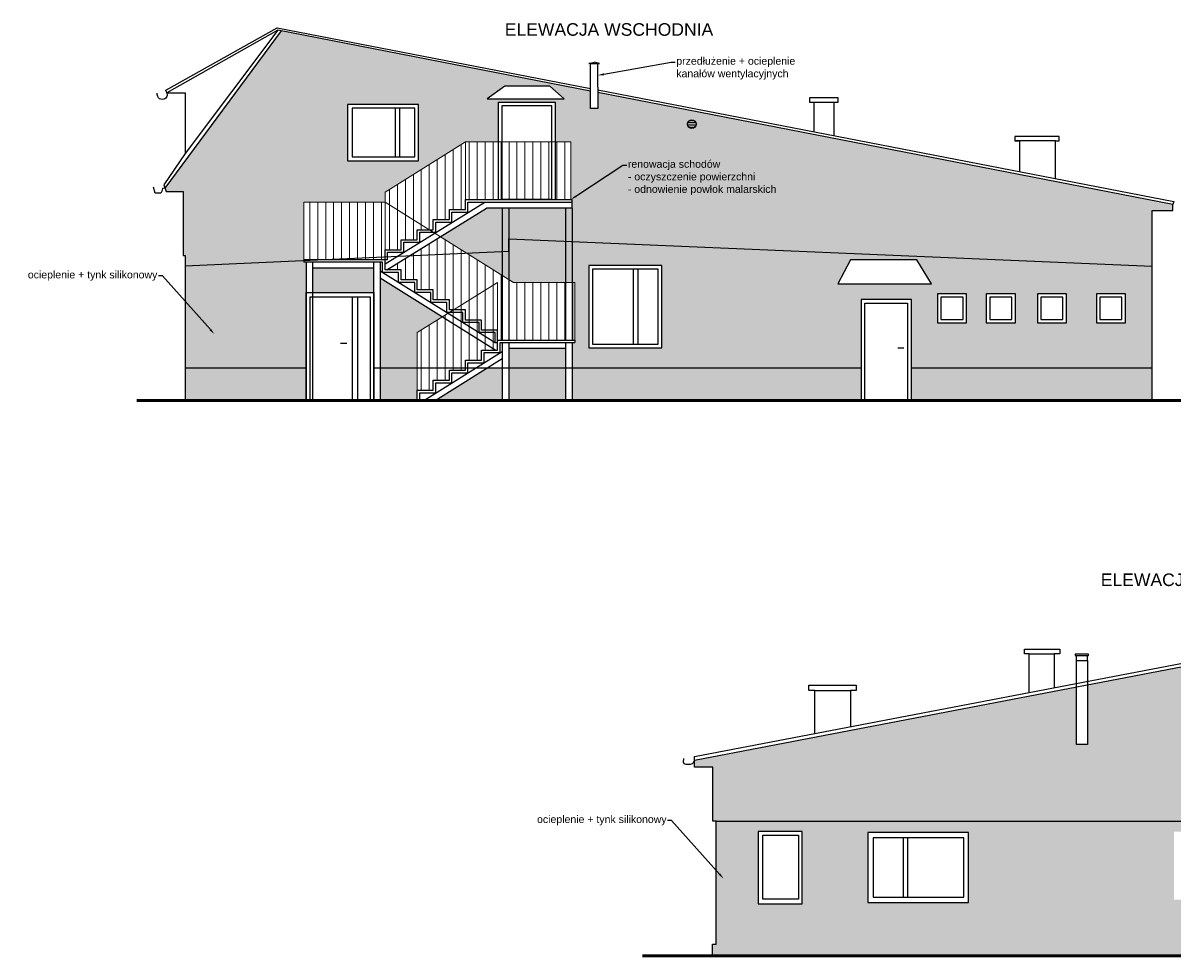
# Model space of a CAD drawing. Header units: metres. Extents: x 158874 to 185002, y -166493 to -154354.
# Tile 2 of 95: x 165377 to 167667, y -166493 to -164634. Entities that reach past the tile are written whole.
import ezdxf
from ezdxf import colors
from ezdxf.entities.mleader import LeaderData, LeaderLine
from ezdxf.math import Vec2, Vec3

# ---------------------------------------------------------------- set-up
doc = ezdxf.new("R2010")
doc.units = ezdxf.units.M
for name, color, linetype, lineweight in [('cienka25', 5, 'Continuous', 25), ('gruba50', 7, 'Continuous', 50), ('Wymiarowanie', 1, 'Continuous', 9), ('wymiarowanie9', 1, 'Continuous', 9)]:
    doc.layers.add(name, color=color, linetype=linetype, lineweight=lineweight)
doc.styles.add('Opisowy', font='arial.ttf')
doc.styles.get("Standard").update_dxf_attribs({"font": 'arial.ttf'})
pattern_1 = [(90, (-6200.44, -9451.054), (-15.875, 0), [])]

msp = doc.modelspace()

# ---------------------------------------------------------------- hatches: boundary and pattern name
at = {"layer": 'wymiarowanie9', "ltscale": 0.2, "transparency": 33554508}
h = msp.add_hatch(color=8, dxfattribs=at)
h.dxf.hatch_style = 1
h.paths.add_polyline_path([(165891.6, -164649.6), (165659.9, -164963.1), (165662.1, -164969.8), (165666.4, -164969.8), (165696.1, -164969.8), (165696.1, -165097.3), (165699.7, -165097.3), (165699.7, -165118.6), (165936.2, -165107.7), (165936.2, -165105.6), (165936.2, -164990.6), (166098.2, -164990.6), (166098.2, -164970.6), (166258.2, -164870.6), (166324.2, -164870.6), (166324.2, -164791.4), (166436.8, -164791.4), (166436.8, -164870.6), (166468.2, -164870.6), (166468.2, -164985.6), (166470.6, -165002.6), (166436.8, -165002.6), (166324.2, -165002.6), (166300.3, -165002.6), (166208.4, -165059.4), (166261.6, -165092.7), (166344.4, -165088.9), (166344.4, -165063.6), (167626, -165118.6), (167626, -165007.1), (167666.8, -165007.1), (167666.8, -164995.3), (166521.7, -164772.3), (166521.7, -164804.4), (166507.5, -164804.4), (166507.5, -164769.6)])
h.paths.add_polyline_path([(166023, -164796.2), (166164.7, -164796.2), (166164.7, -164908.6), (166023, -164908.6)], flags=16)
h.paths.add_polyline_path([(166032.6, -164803.6), (166157.5, -164803.6), (166157.5, -164900.6), (166032.6, -164900.6)], flags=0)
h.paths.add_polyline_path([(166301.3, -164784.8), (166336.5, -164760), (166426.5, -164760), (166455.1, -164784.8)], flags=16)
edge = h.paths.add_edge_path(flags=16)
edge.add_arc((166709.3, -164835.3), 8.53, 0, 360)
h.paths.add_polyline_path([(166344.4, -165063.6), (166344.4, -165088.9), (166261.6, -165092.7), (166354.2, -165150.6), (166476.2, -165150.6), (166476.2, -165265.6), (166476.2, -165270.6), (166470.6, -165270.6), (166470.6, -165320.6), (167046.1, -165320.6), (167046.1, -165184.6), (167146.5, -165184.6), (167146.5, -165320.6), (167626, -165320.6), (167626, -165118.6)])
h.paths.add_polyline_path([(166649.1, -165117.3), (166649.1, -165280.9), (166504.1, -165280.9), (166504.1, -165117.3)], flags=16)
h.paths.add_polyline_path([(166642.1, -165124.3), (166642.1, -165273.9), (166511.1, -165273.9), (166511.1, -165124.3)], flags=0)
h.paths.add_polyline_path([(167000, -165153.8), (167025.1, -165105.7), (167157.3, -165105.7), (167186.3, -165153.8)], flags=16)
h.paths.add_polyline_path([(167198.3, -165173.1), (167256.3, -165173.1), (167256.3, -165231.5), (167198.3, -165231.5)], flags=16)
h.paths.add_polyline_path([(167205.3, -165180.1), (167249.3, -165180.1), (167249.3, -165224.5), (167205.3, -165224.5)], flags=0)
h.paths.add_polyline_path([(167295.5, -165173.1), (167353.5, -165173.1), (167353.5, -165231.5), (167295.5, -165231.5)], flags=16)
h.paths.add_polyline_path([(167302.5, -165180.1), (167346.5, -165180.1), (167346.5, -165224.5), (167302.5, -165224.5)], flags=0)
h.paths.add_polyline_path([(167397.3, -165173.1), (167455.3, -165173.1), (167455.3, -165231.5), (167397.3, -165231.5)], flags=16)
h.paths.add_polyline_path([(167404.3, -165180.1), (167448.3, -165180.1), (167448.3, -165224.5), (167404.3, -165224.5)], flags=0)
h.paths.add_polyline_path([(167514.7, -165173.1), (167572.7, -165173.1), (167572.7, -165231.5), (167514.7, -165231.5)], flags=16)
h.paths.add_polyline_path([(167521.7, -165180.1), (167565.7, -165180.1), (167565.7, -165224.5), (167521.7, -165224.5)], flags=0)
h.paths.add_polyline_path([(167626, -165320.6), (167146.5, -165320.6), (167146.5, -165385.6), (167626, -165385.6)])
h.paths.add_polyline_path([(167046.1, -165320.6), (166470.6, -165320.6), (166470.6, -165385.6), (167046.1, -165385.6)])
h.paths.add_polyline_path([(165940.7, -165110.6), (165936.2, -165110.6), (165936.2, -165107.7), (165699.7, -165118.6), (165699.7, -165320.6), (165940.7, -165320.6)])
h.paths.add_polyline_path([(165940.7, -165320.6), (165699.7, -165320.6), (165699.7, -165385.6), (165940.7, -165385.6)])
h.paths.add_polyline_path([(166088.4, -165141.8), (166088.4, -165320.6), (166162.2, -165320.6), (166162.2, -165250.6), (166212.4, -165219.2)])
h.paths.add_polyline_path([(166162.2, -165320.6), (166088.4, -165320.6), (166088.4, -165385.6), (166162.2, -165385.6), (166162.2, -165365.6)])
h.paths.add_polyline_path([(166075.4, -165122.6), (165953.7, -165122.6), (165953.7, -165170.6), (166075.4, -165170.6)])
h.paths.add_polyline_path([(166331.4, -165320.6), (166301.8, -165320.6), (166197.8, -165385.6), (166331.4, -165385.6)])
h.paths.add_polyline_path([(166457.6, -165320.6), (166344.4, -165320.6), (166344.4, -165385.6), (166457.6, -165385.6)])
h.paths.add_polyline_path([(166457.6, -165282.6), (166344.4, -165282.6), (166344.4, -165320.6), (166457.6, -165320.6)], flags=17)
at = {"layer": 'wymiarowanie9', "ltscale": 0.2}
h = msp.add_hatch(dxfattribs=at)
h.set_pattern_fill('ANSI31', color=0, angle=135)
h.set_pattern_definition([(180, (-1940.7744, -10660.6423), (-2e-16, -3.175), [])])
h.paths.add_polyline_path([(166717.9, -164835.3, 1), (166700.8, -164835.3, 1)])
h = msp.add_hatch(dxfattribs=at)
h.set_pattern_fill('ANSI31', color=0, scale=5, angle=45)
h.set_pattern_definition(pattern_1)
h.paths.add_polyline_path([(166258.2, -164870.6), (166098.2, -164970.6), (166098.2, -164990.6), (166186.2, -165045.6), (166194.2, -165045.6), (166194.2, -165025.6), (166226.2, -165025.6), (166226.2, -165005.6), (166258.2, -165005.6), (166258.2, -164985.6)])
h.paths.add_polyline_path([(166162.2, -165045.6), (166186.2, -165045.6), (166098.2, -164990.6), (166098.2, -165085.6), (166130.2, -165085.6), (166130.2, -165065.6), (166162.2, -165065.6)])
h.paths.add_polyline_path([(166098.2, -164990.6), (165936.2, -164990.6), (165936.2, -165105.6), (166098.2, -165105.6), (166098.2, -165085.6)])
h.paths.add_polyline_path([(166208.4, -165059.4), (166101.4, -165125.6), (166130.2, -165125.6), (166130.2, -165145.6), (166162.2, -165145.6), (166162.2, -165165.6), (166194.2, -165165.6), (166194.2, -165185.6), (166226.2, -165185.6), (166226.2, -165205.6), (166234.2, -165205.6), (166322.2, -165150.6), (166322.2, -165265.6), (166476.2, -165265.6), (166476.2, -165150.6), (166354.2, -165150.6)])
h.paths.add_polyline_path([(166322.2, -165150.6), (166234.2, -165205.6), (166258.2, -165205.6), (166258.2, -165225.6), (166290.2, -165225.6), (166290.2, -165245.6), (166322.2, -165245.6)], flags=17)
h = msp.add_hatch(dxfattribs=at)
h.set_pattern_fill('ANSI31', color=0, scale=5, angle=45)
h.set_pattern_definition(pattern_1)
h.paths.add_polyline_path([(166258.2, -164870.6), (166258.2, -164985.6), (166468.2, -164985.6), (166468.2, -164870.6)])
h = msp.add_hatch(dxfattribs=at)
h.set_pattern_fill('ANSI31', color=0, scale=5, angle=45)
h.set_pattern_definition(pattern_1)
h.paths.add_polyline_path([(166322.2, -165245.6), (166290.2, -165245.6), (166290.2, -165225.6), (166258.2, -165225.6), (166258.2, -165205.6), (166234.2, -165205.6), (166226.2, -165210.6), (166253.2, -165210.6), (166253.2, -165230.6), (166285.2, -165230.6), (166285.2, -165250.6), (166317.2, -165250.6), (166317.2, -165270.6), (166322.2, -165270.6), (166322.2, -165265.6)])
h.paths.add_polyline_path([(166317.2, -165250.6), (166285.2, -165250.6), (166317.2, -165270.6)], flags=17)
h.paths.add_polyline_path([(166285.2, -165230.6), (166253.2, -165230.6), (166285.2, -165250.6)], flags=17)
h.paths.add_polyline_path([(166253.2, -165210.6), (166226.2, -165210.6), (166223.7, -165212.1), (166253.2, -165230.6)])
h.paths.add_polyline_path([(166223.7, -165212.1), (166212.4, -165219.2), (166318.6, -165285.6), (166322.2, -165285.6), (166322.2, -165270.6), (166317.2, -165270.6)])
h.paths.add_polyline_path([(166212.4, -165219.2), (166162.2, -165250.6), (166162.2, -165365.6), (166194.2, -165365.6), (166194.2, -165345.6), (166226.2, -165345.6), (166226.2, -165325.6), (166258.2, -165325.6), (166258.2, -165305.6), (166290.2, -165305.6), (166290.2, -165285.6), (166318.6, -165285.6)])
at = {"layer": 'wymiarowanie9', "ltscale": 0.2, "transparency": 33554508}
h = msp.add_hatch(color=8, dxfattribs=at)
h.dxf.hatch_style = 1
h.paths.add_polyline_path([(168211.4, -166017.5), (168211.4, -165904.6), (168357, -165904.6), (168357, -166017.5)], flags=16)
h.paths.add_polyline_path([(168222.8, -166007.9), (168222.8, -165913.8), (168348, -165913.8), (168348, -166007.9)], flags=0)
h.paths.add_polyline_path([(166757.4, -166224), (166757.4, -166468.8), (166750.2, -166468.8), (166750.2, -166492.5), (168687.5, -166492.5), (168687.5, -166460.5), (168680.2, -166460.5), (168680.2, -166224)])
h.paths.add_polyline_path([(167870.4, -166380.3), (167669.4, -166380.3), (167669.4, -166245), (167870.4, -166245)], flags=16)
h.paths.add_polyline_path([(167858.7, -166370.2), (167752.2, -166370.2), (167752.2, -166253), (167858.7, -166253)], flags=0)
h.paths.add_polyline_path([(167740, -166370.2), (167679.2, -166370.2), (167679.2, -166253), (167740, -166253)], flags=0)
h.paths.add_polyline_path([(167260.1, -166386.2), (167059.4, -166386.2), (167059.4, -166246.6), (167260.1, -166246.6)], flags=16)
h.paths.add_polyline_path([(167250.9, -166375), (167070, -166375), (167070, -166257), (167250.9, -166257)], flags=0)
h.paths.add_polyline_path([(166929, -166388.7), (166840.9, -166388.7), (166840.9, -166244.2), (166929, -166244.2)], flags=16)
h.paths.add_polyline_path([(166921.2, -166379.1), (166850.4, -166379.1), (166850.4, -166251.6), (166921.2, -166251.6)], flags=0)
h.paths.add_polyline_path([(168507.6, -165819.3), (168507.6, -165805), (168474.3, -165764.3), (168432.4, -165772.3), (168432.4, -165890.4), (168418.2, -165890.4), (168418.2, -165775), (168350.6, -165788), (168350.6, -165890.4), (168336.4, -165890.4), (168336.4, -165790.8), (168123.7, -165831.6), (168123.7, -165890.4), (168109.5, -165890.4), (168109.5, -165834.4), (167912.3, -165872.3), (167912.3, -165911), (167898.1, -165911), (167898.1, -165875), (167496.9, -165952.1), (167496.9, -166070.9), (167474.9, -166070.9), (167474.9, -165956.3), (166714.5, -166102.5), (166714.5, -166116.5), (166750.7, -166116.5), (166750.7, -166224), (166757.4, -166224), (168680.2, -166224), (168688.4, -166224), (168688.4, -166079.5), (168718.4, -166079.5), (168718.4, -166063), (168521.8, -165822.4), (168521.8, -165890.4), (168507.6, -165890.4), (168507.6, -165820), (168504.2, -165820)])

# ---------------------------------------------------------------- linework, layer by layer
at = {"layer": 'cienka25', "color": 0, "ltscale": 0.2}
for p, q in [((165659.9, -164963.1), (165891.6, -164649.6)), ((165884.6, -164648.3), (165700.3, -164893.6)), ((166507.5, -164804.4), (166507.5, -164761.6)), ((166521.7, -164761.6), (166521.7, -164804.4)), ((166952.1, -164791.6), (166992.5, -164791.6)), ((166117.9, -164803.6), (166117.9, -164900.6)), ((166126.7, -164803.6), (166126.7, -164900.6)), ((166521.7, -164804.4), (166507.5, -164804.4)), ((167433.4, -164868.7), (167352.1, -164868.7)), ((166098.2, -165113.5), (166296.9, -164990.6)), ((166470.6, -165002.6), (166470.6, -164985.6)), ((166470.6, -165002.6), (166470.6, -164985.6)), ((166101.4, -165125.6), (166300.3, -165002.6)), ((166470.6, -165002.6), (166300.2, -165002.6)), ((166331.4, -165002.6), (166331.4, -165265.6)), ((166344.4, -165002.6), (166344.4, -165265.6)), ((166457.6, -165002.6), (166457.6, -165265.6)), ((166470.6, -165002.6), (166470.6, -165265.6)), ((166344.4, -165088.9), (166344.4, -165063.6)), ((166344.4, -165063.6), (167626, -165118.6)), ((166344.4, -165088.9), (165699.7, -165118.6)), ((165936.2, -165105.6), (165936.2, -165110.6)), ((165940.7, -165110.6), (165940.7, -165385.6)), ((165953.7, -165110.6), (165953.7, -165385.6)), ((166075.4, -165110.6), (166075.4, -165385.6)), ((166088.4, -165110.6), (166088.4, -165385.6)), ((166103.2, -165105.6), (166098.2, -165105.6)), ((166075.4, -165122.6), (165953.7, -165122.6)), ((166088.4, -165127.6), (166317.2, -165270.6)), ((166592.4, -165124.3), (166592.4, -165273.9)), ((166601.6, -165124.3), (166601.6, -165273.9)), ((166088.4, -165141.8), (166318.6, -165285.6)), ((165940.7, -165385.6), (165940.7, -165170.6)), ((165940.7, -165170.6), (166075.7, -165170.6)), ((166032.9, -165179.3), (166032.9, -165385.6)), ((166043.1, -165179.3), (166043.1, -165385.6)), ((166075.7, -165170.6), (166075.7, -165385.6)), ((166022.2, -165272.6), (166009.6, -165272.6)), ((166317.2, -165270.6), (166322.2, -165270.6)), ((166331.4, -165270.6), (166331.4, -165385.6)), ((166344.4, -165270.6), (166344.4, -165385.6)), ((166457.6, -165270.6), (166457.6, -165385.6)), ((166470.6, -165270.6), (166470.6, -165385.6)), ((166476.2, -165265.6), (166476.2, -165270.6)), ((166175.2, -165385.6), (166331.4, -165288)), ((166457.6, -165282.6), (166344.4, -165282.6)), ((167131.3, -165281.4), (167119.6, -165281.4)), ((166197.8, -165385.6), (166331.4, -165302.1)), ((165699.7, -165320.6), (165940.7, -165320.6)), ((166075.4, -165320.6), (167046.1, -165320.6)), ((167146.5, -165320.6), (167626, -165320.6)), ((167380.8, -165890.5), (167430.9, -165890.5)), ((167499.2, -165891.1), (167472.8, -165891.1)), ((167472.8, -165891.1), (167472.8, -165894)), ((167499.2, -165894), (167499.2, -165891.1)), ((167472.8, -165894), (167474.9, -165894)), ((167474.9, -165903.7), (167474.9, -165894)), ((167474.9, -165894), (167499.2, -165894)), ((167474.9, -166070.9), (167474.9, -165903.7)), ((167474.9, -165903.7), (167496.9, -165903.7)), ((167496.9, -165903.7), (167496.9, -165894)), ((167496.9, -165903.7), (167496.9, -166070.9)), ((166954.3, -165963.5), (167025.2, -165963.5)), ((167496.9, -166070.9), (167474.9, -166070.9)), ((166757.4, -166224), (168680.2, -166224))]:
    msp.add_line(p, q, dxfattribs=at)
at = {"layer": 'cienka25', "color": 1, "ltscale": 0.2}
for p, q in [((166504.1, -164714.5), (166514.6, -164712.2)), ((166507.5, -164714.5), (166504.1, -164714.5)), ((166507.5, -164714.5), (166521.7, -164714.5)), ((166507.5, -164761.6), (166507.5, -164714.5)), ((166525.1, -164714.5), (166514.6, -164712.2)), ((166521.7, -164714.5), (166525.1, -164714.5)), ((166521.7, -164761.6), (166521.7, -164714.5))]:
    msp.add_line(p, q, dxfattribs=at)
at = {"layer": 'cienka25', "color": 0, "ltscale": 0.2}
for points in [[(166507.5, -164769.6), (165884.6, -164648.3), (165663.7, -164773.1), (165700.3, -164773.1), (165700.3, -164893.6), (165657.6, -164956.4), (165662.1, -164969.8), (165666.4, -164969.8), (165696.1, -164969.8), (165696.1, -165097.3), (165699.7, -165097.3), (165699.7, -165385.6)], [(165663.7, -164773.1), (165661.4, -164767.7), (165883.4, -164643.6), (166507.5, -164764.5)], [(166301.3, -164784.8), (166455.1, -164784.8), (166426.5, -164760), (166336.5, -164760), (166301.3, -164784.8)], [(166521.7, -164767.3), (167668.8, -164989.6), (167666.8, -164995.3)], [(165663.7, -164773.1), (165663.9, -164778.1), (165663.3, -164780.2), (165661.2, -164783.5), (165659.5, -164784.7), (165657.6, -164785.6), (165654.9, -164786.1), (165651.4, -164785.7), (165648.7, -164784.7), (165646.8, -164783), (165645.3, -164780.5), (165644.2, -164776.4), (165644.2, -164773.5)], [(166324.2, -164791.4), (166436.8, -164791.4), (166436.8, -164985.6)], [(166324.2, -164985.6), (166324.2, -164791.4)], [(167626, -165385.6), (167626, -165007.1), (167666.8, -165007.1), (167666.8, -164995.3), (166521.7, -164772.3)], [(166992.5, -164858.5), (166992.5, -164791.6), (167000.4, -164791.6), (167000.4, -164782.7), (166943.2, -164782.7), (166943.2, -164791.6), (166952.1, -164791.6), (166952.1, -164850.7)], [(166023, -164796.2), (166023, -164908.6), (166164.7, -164908.6), (166164.7, -164796.2), (166023, -164796.2)], [(166032.6, -164803.6), (166032.6, -164900.6), (166157.5, -164900.6), (166157.5, -164803.6), (166032.6, -164803.6)], [(167433.4, -164944), (167433.4, -164868.7), (167440.4, -164868.7), (167440.4, -164860), (167352.1, -164860), (167352.1, -164868.7), (167361.6, -164868.7), (167361.6, -164930.1)], [(165659.9, -164963.1), (165654.8, -164963.6), (165653.5, -164968.6), (165651.3, -164973), (165647.8, -164973), (165640.3, -164972.9), (165637, -164960.8)], [(166098.2, -165105.6), (166098.2, -165085.6), (166130.2, -165085.6), (166130.2, -165065.6), (166162.2, -165065.6), (166162.2, -165045.6), (166194.2, -165045.6), (166194.2, -165025.6), (166226.2, -165025.6), (166226.2, -165005.6), (166258.2, -165005.6), (166258.2, -164985.6), (166470.6, -164985.6)], [(166103.2, -165105.6), (166103.2, -165090.6), (166135.2, -165090.6), (166135.2, -165070.6), (166167.2, -165070.6), (166167.2, -165050.6), (166199.2, -165050.6), (166199.2, -165030.6), (166231.2, -165030.6), (166231.2, -165010.6), (166263.2, -165010.6), (166263.2, -164990.6), (166470.6, -164990.6)], [(166322.2, -165265.6), (166322.2, -165245.6), (166290.2, -165245.6), (166290.2, -165225.6), (166258.2, -165225.6), (166258.2, -165205.6), (166226.2, -165205.6), (166226.2, -165185.6), (166194.2, -165185.6), (166194.2, -165165.6), (166162.2, -165165.6), (166162.2, -165145.6), (166130.2, -165145.6), (166130.2, -165125.6), (166098.2, -165125.6), (166098.2, -165105.6), (165936.2, -165105.6)], [(166317.2, -165270.6), (166317.2, -165250.6), (166285.2, -165250.6), (166285.2, -165230.6), (166253.2, -165230.6), (166253.2, -165210.6), (166221.2, -165210.6), (166221.2, -165190.6), (166189.2, -165190.6), (166189.2, -165170.6), (166157.2, -165170.6), (166157.2, -165150.6), (166125.2, -165150.6), (166125.2, -165130.6), (166093.2, -165130.6), (166093.2, -165110.6), (165936.2, -165110.6)], [(167000, -165153.8), (167186.3, -165153.8), (167157.3, -165105.7), (167025.1, -165105.7), (167000, -165153.8)], [(166504.1, -165280.9), (166649.1, -165280.9), (166649.1, -165117.3), (166504.1, -165117.3), (166504.1, -165280.9)], [(165948.8, -165385.6), (165948.8, -165179.3), (166068.2, -165179.3), (166068.2, -165385.6)], [(167198.3, -165231.5), (167256.3, -165231.5), (167256.3, -165173.1), (167198.3, -165173.1), (167198.3, -165231.5)], [(167295.5, -165231.5), (167353.5, -165231.5), (167353.5, -165173.1), (167295.5, -165173.1), (167295.5, -165231.5)], [(167397.3, -165231.5), (167455.3, -165231.5), (167455.3, -165173.1), (167397.3, -165173.1), (167397.3, -165231.5)], [(167514.7, -165231.5), (167572.7, -165231.5), (167572.7, -165173.1), (167514.7, -165173.1), (167514.7, -165231.5)], [(167146.5, -165385.6), (167146.5, -165184.6), (167046.1, -165184.6), (167046.1, -165385.6)], [(167053.7, -165385.6), (167053.7, -165192.3), (167138.3, -165192.3), (167138.3, -165385.6)], [(166162.2, -165385.6), (166162.2, -165365.6), (166194.2, -165365.6), (166194.2, -165345.6), (166226.2, -165345.6), (166226.2, -165325.6), (166258.2, -165325.6), (166258.2, -165305.6), (166290.2, -165305.6), (166290.2, -165285.6), (166322.2, -165285.6), (166322.2, -165265.6), (166476.2, -165265.6)], [(166167.2, -165385.6), (166167.2, -165370.6), (166199.2, -165370.6), (166199.2, -165350.6), (166231.2, -165350.6), (166231.2, -165330.6), (166263.2, -165330.6), (166263.2, -165310.6), (166295.2, -165310.6), (166295.2, -165290.6), (166327.2, -165290.6), (166327.2, -165270.6), (166476.2, -165270.6)], [(166714.5, -166102.5), (166714.5, -166095.3), (167898.1, -165868.5)], [(166750.2, -166492.5), (166750.2, -166468.8), (166757.4, -166468.8), (166757.4, -166224), (166750.7, -166224), (166750.7, -166116.5), (166714.5, -166116.5), (166714.5, -166102.5), (167898.1, -165875)], [(167380.8, -165967.6), (167380.8, -165890.5), (167371.4, -165890.5), (167371.4, -165881), (167442.2, -165881), (167442.2, -165890.5), (167430.9, -165890.5), (167430.9, -165958)], [(166954.3, -166049.4), (166954.3, -165963.5), (166942.2, -165963.5), (166942.2, -165953.1), (167036.1, -165953.1), (167036.1, -165963.5), (167025.2, -165963.5), (167025.2, -166035.8)], [(166714.5, -166102.5), (166712.4, -166107), (166709.8, -166109.6), (166706, -166111.2), (166702, -166111.2), (166697.8, -166111.2), (166694.1, -166109.5), (166692.8, -166106.7), (166692.9, -166098.8)], [(166840.9, -166388.7), (166929, -166388.7), (166929, -166244.2), (166840.9, -166244.2), (166840.9, -166388.7)], [(166921.2, -166379.1), (166850.4, -166379.1), (166850.4, -166251.6), (166921.2, -166251.6), (166921.2, -166379.1)], [(167059.4, -166386.2), (167260.1, -166386.2), (167260.1, -166246.6), (167260.1, -166246.6), (167059.4, -166246.6), (167059.4, -166386.2)], [(167070, -166375), (167250.9, -166375), (167250.9, -166257), (167070, -166257), (167070, -166375)], [(167129.8, -166257), (167129.8, -166375)], [(167138.6, -166257), (167138.6, -166375)]]:
    msp.add_lwpolyline(points, dxfattribs=at)
for points in [[(166331.2, -164798.4), (166429.8, -164798.4), (166429.8, -164985.6), (166331.2, -164985.6)], [(166511.1, -165273.9), (166642.1, -165273.9), (166642.1, -165124.3), (166511.1, -165124.3)], [(167205.3, -165224.5), (167249.3, -165224.5), (167249.3, -165180.1), (167205.3, -165180.1)], [(167302.5, -165224.5), (167346.5, -165224.5), (167346.5, -165180.1), (167302.5, -165180.1)], [(167404.3, -165224.5), (167448.3, -165224.5), (167448.3, -165180.1), (167404.3, -165180.1)], [(167521.7, -165224.5), (167565.7, -165224.5), (167565.7, -165180.1), (167521.7, -165180.1)]]:
    msp.add_lwpolyline(points, close=True, dxfattribs=at)
msp.add_circle((166709.3, -164835.3), 8.53, dxfattribs=at)
at = {"layer": 'gruba50', "color": 0, "ltscale": 0.2}
for p, q in [((165603.5, -165385.6), (167839.7, -165385.6)), ((166610.9, -166492.5), (168987.7, -166492.5))]:
    msp.add_line(p, q, dxfattribs=at)
at = {"layer": 'wymiarowanie9', "color": 0, "ltscale": 0.2}
for p, q in [((166098.2, -164970.6), (166258.2, -164870.6)), ((166258.2, -164985.6), (166258.2, -164870.6)), ((166258.2, -164870.6), (166468.2, -164870.6)), ((166468.2, -164985.6), (166468.2, -164870.6)), ((166098.2, -165085.6), (166098.2, -164970.6)), ((165936.2, -165105.6), (165936.2, -164990.6)), ((165936.2, -164990.6), (166098.2, -164990.6)), ((166098.2, -164990.6), (166354.2, -165150.6)), ((166162.2, -165250.6), (166322.2, -165150.6)), ((166322.2, -165265.6), (166322.2, -165150.6)), ((166476.2, -165150.6), (166354.2, -165150.6)), ((166476.2, -165265.6), (166476.2, -165150.6)), ((166162.2, -165365.6), (166162.2, -165250.6))]:
    msp.add_line(p, q, dxfattribs=at)

# ---------------------------------------------------------------- texts
at = {"layer": 'Wymiarowanie', "color": 0, "char_height": 25, "attachment_point": 1, "style": 'Opisowy'}
for s, insert in [('\\A1;\\pxqc;ELEWACJA WSCHODNIA', (166286.8, -164634.3)), ('\\A1;\\pxqc;ELEWACJA ZACHODNIA', (167468, -165730.5))]:
    msp.add_mtext_dynamic_manual_height_columns(s, width=514.582, gutter_width=20, heights=[0], dxfattribs=dict(at, insert=insert))

# ---------------------------------------------------------------- leaders
at = {"layer": 'wymiarowanie9', "ltscale": 0.2}
ml = msp.add_multileader_mtext('Standard', dxfattribs=at)
ml.set_content('przedłużenie + ocieplenie \\Pkanałów wentylacyjnych', color=256)
ml.set_leader_properties()
ml.build(insert=Vec2(0, 0))
ml.multileader.update_dxf_attribs({"arrow_head_size": 12})
ctx = ml.context
ctx.base_point, ctx.char_height, ctx.arrow_head_size, ctx.plane_origin = Vec3(166676.1, -164711.8), 15, 12, Vec3(166592.1, -164779.1)
notes = []
notes.append((ctx, [(0, (1, 1, 0), (166668.1, -164711.8), (1, 0), 8, [(4, [(166521.7, -164738.1)], 0, [])])]))
ctx.mtext.insert, ctx.mtext.flow_direction = Vec3(166678.1, -164702), 5
at = {"layer": 'wymiarowanie9', "color": 0, "ltscale": 0.2}
ml = msp.add_multileader_mtext('Standard', dxfattribs=at)
ml.set_content('renowacja schodów\\P- oczyszczenie powierzchni\\P- odnowienie powłok malarskich')
ml.set_leader_properties()
ml.build(insert=Vec2(0, 0))
ml.multileader.update_dxf_attribs({"arrow_head_size": 12})
ctx = ml.context
ctx.base_point, ctx.char_height, ctx.arrow_head_size, ctx.plane_origin = Vec3(166579.7, -164916.9), 15, 12, Vec3(166509.6, -164791.6)
notes.append((ctx, [(0, (1, 1, 0), (166571.7, -164916.9), (1, 0), 8, [(0, [(166468.2, -164985.6)], 0, [])])]))
ctx.mtext.insert, ctx.mtext.flow_direction = Vec3(166581.7, -164907.3), 5
at = {"layer": 'wymiarowanie9', "ltscale": 0.2}
ml = msp.add_multileader_mtext('Standard', dxfattribs=at)
ml.set_content('ocieplenie + tynk silikonowy', color=256)
ml.set_leader_properties()
ml.build(insert=Vec2(0, 0))
ml.multileader.update_dxf_attribs({"arrow_head_size": 12})
ctx = ml.context
ctx.base_point, ctx.char_height, ctx.arrow_head_size, ctx.plane_origin = Vec3(165385.5, -165137.4), 15, 12, Vec3(165285.8, -165230.4)
ctx.text_align_type = 2
notes.append((ctx, [(1, (1, 1, 0), (165654.6, -165137.4), (-1, 0), 8, [(0, [(165758.2, -165253.7)], 0, [])])]))
ctx.mtext.insert, ctx.mtext.alignment, ctx.mtext.flow_direction = Vec3(165644.6, -165127.7), 3, 5
ml = msp.add_multileader_mtext('Standard', dxfattribs=at)
ml.set_content('ocieplenie + tynk silikonowy', color=256)
ml.set_leader_properties()
ml.build(insert=Vec2(0, 0))
ml.multileader.update_dxf_attribs({"arrow_head_size": 12})
ctx = ml.context
ctx.base_point, ctx.char_height, ctx.arrow_head_size, ctx.plane_origin = Vec3(166399.7, -166222.3), 15, 12, Vec3(166300, -166315.2)
ctx.text_align_type = 2
notes.append((ctx, [(1, (1, 1, 0), (166668.8, -166222.3), (-1, 0), 8, [(0, [(166772.4, -166338.6)], 0, [])])]))
ctx.mtext.insert, ctx.mtext.alignment, ctx.mtext.flow_direction = Vec3(166658.8, -166212.6), 3, 5
for ctx, leaders in notes:
    for number, flags, end, landing, length, lines in leaders:
        leader = LeaderData()
        leader.index, (leader.has_last_leader_line, leader.has_dogleg_vector, leader.attachment_direction) = number, flags
        leader.last_leader_point, leader.dogleg_vector, leader.dogleg_length = Vec3(end), Vec3(landing), length
        for number, points, colour, breaks in lines:
            line = LeaderLine()
            line.index, line.vertices, line.color, line.breaks = number, Vec3.list(points), colors.encode_raw_color(colour), breaks
            leader.lines.append(line)
        ctx.leaders.append(leader)

doc.saveas('drawing.dxf')
